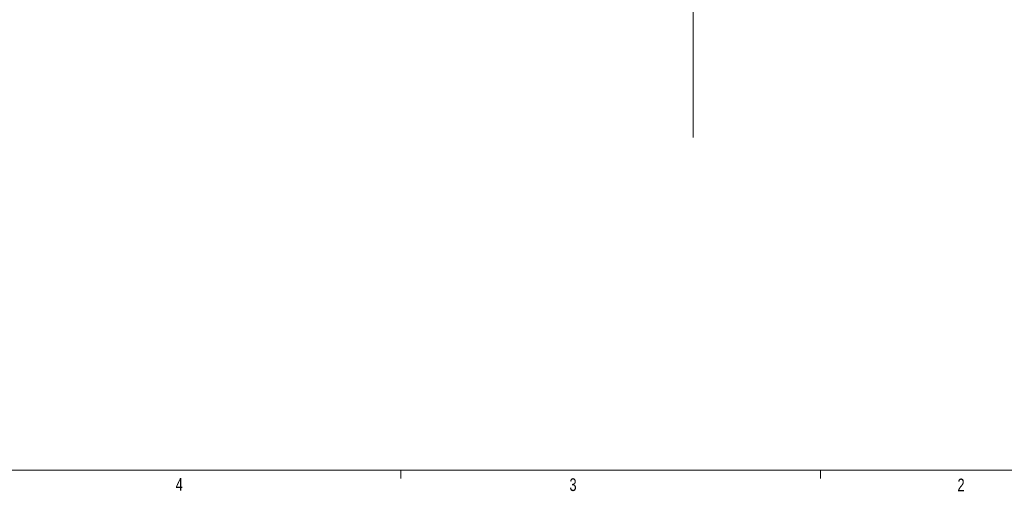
# Model space of a CAD drawing. Header units: inches. Extents: x 0.3 to 33.9, y 0.2 to 21.7.
# Tile 9 of 24: x 17.4 to 27.1, y 0.2 to 4.8. Entities that reach past the tile are written whole.
import ezdxf

# ---------------------------------------------------------------- set-up
doc = ezdxf.new("R2010")
doc.units = ezdxf.units.IN
doc.header["$MEASUREMENT"] = 0
doc.layers.add('SLD-0', color=7, linetype='Continuous', lineweight=15)
doc.styles.add('SLDTEXTSTYLE0', font='TXT', dxfattribs={"width": 0.75})

msp = doc.modelspace()

# ---------------------------------------------------------------- linework, layer by layer
at = {"color": 7, "linetype": 'Continuous', "lineweight": 15}
msp.add_line((25.27288, 0.4106), (25.27288, 0.3258), dxfattribs=at)
at = {"layer": 'SLD-0'}
for p, q in [((24.02398, 17.82849), (24.02398, 3.68039)), ((33.52288, 0.4106), (0.52288, 0.4106)), ((21.14788, 0.4106), (21.14788, 0.3258))]:
    msp.add_line(p, q, dxfattribs=at)

# ---------------------------------------------------------------- texts
at = {"color": 7, "linetype": 'Continuous', "lineweight": 0, "char_height": 0.125, "attachment_point": 1, "style": 'SLDTEXTSTYLE0'}
for s, insert in [('4', (18.93651, 0.33122)), ('3', (22.80713, 0.32919)), ('2', (26.62088, 0.32644))]:
    msp.add_mtext(s, dxfattribs=dict(at, insert=insert))

doc.saveas('drawing.dxf')
